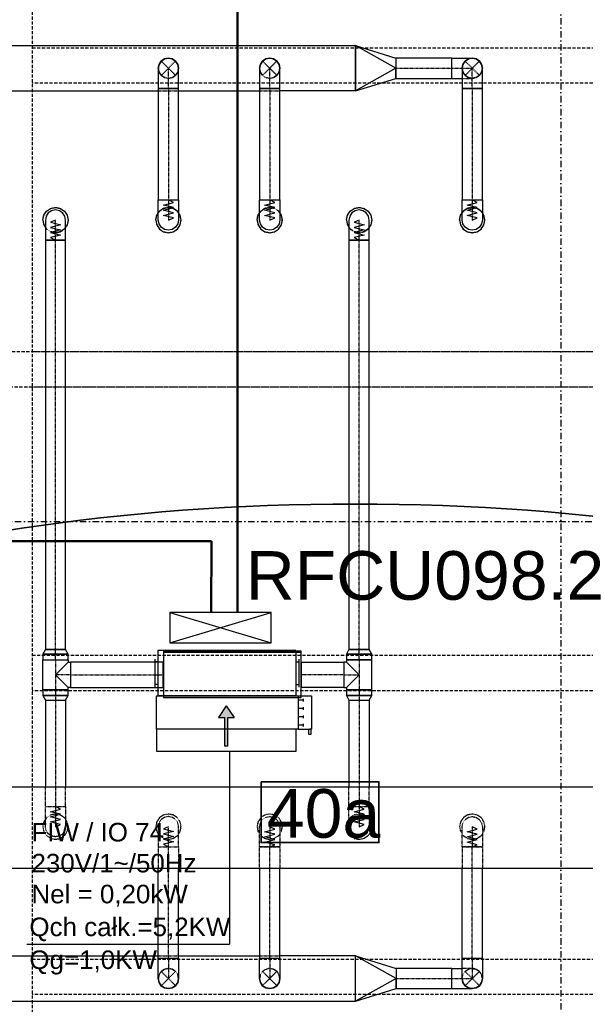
# Model space of a CAD drawing. Header units: centimetres. Extents: x -10729 to 144862, y -4437 to 43656.
# Tile 85 of 148: x 7526 to 8084, y 9923 to 10896. Entities that reach past the tile are written whole.
import ezdxf

# ---------------------------------------------------------------- set-up
doc = ezdxf.new("R2010")
doc.units = ezdxf.units.CM
doc.header["$LTSCALE"] = 0.1
for name, pattern in [('CADVENT_CENTERLINE', [9.9, 7.4, -1, 0.5, -1]), ('CADVENT_HIDDEN', [0.8, 0.25, -0.55]), ('Kondygnacja  -0_5$0$HIDDEN', [9.525, 6.35, -3.175]), ('Kondygnacja  -0_5$0$HIDDEN2', [4.7625, 3.175, -1.5875]), ('Osie rzutów$0$DASHDOT2', [12.7, 6.35, -3.175, 0, -3.175])]:
    doc.linetypes.add(name, pattern=pattern)
for name, color, linetype, lineweight in [('AU opis', 7, 'Continuous', 35), ('AU Sieć LON', 1, 'Continuous', 50), ('AU Strefa obsługiwana', 90, 'Continuous', 35), ('bgde_urządzenia', 3, 'Continuous', 30)]:
    doc.layers.add(name, color=color, linetype=linetype, lineweight=lineweight)
for name, color, linetype in [('AU Szafki Klimakonwektorów', 183, 'Continuous'), ('bgde-nawiewCEN', 7, 'Continuous'), ('bgde-nawiewDETAILS', 1, 'Continuous'), ('bgde-nawiewEXP', 1, 'Continuous'), ('bgde-nawiewHIDDEN', 1, 'Continuous'), ('bgde_opis urządzen', 6, 'Continuous'), ('Kondygnacja  -0_5$0$ARCH_KONSTR_POWYŻEJ RZUTU', 8, 'Kondygnacja  -0_5$0$HIDDEN'), ('Kondygnacja  -0_5$0$ARCH_KONSTR_POWYŻEJ RZUTU_IST', 8, 'Kondygnacja  -0_5$0$HIDDEN2'), ('Osie rzutów$0$ARCH_INFO_OSIE_IST', 8, 'Osie rzutów$0$DASHDOT2'), ('Osie rzutów$0$ARCH_INFO_OSIE_OPISY_IST', 8, 'Continuous')]:
    doc.layers.add(name, color=color, linetype=linetype)
doc.styles.add('Arial', font='ARIAL.TTF')

# ---------------------------------------------------------------- blocks, each defined once
blk = doc.blocks.new('Osie rzutów')
at = {"layer": 'Osie rzutów$0$ARCH_INFO_OSIE_IST', "ltscale": 10}
for p, q in [((8060, 12510), (8060, 4623.26)), ((4436.04, 10400), (13655, 10400))]:
    blk.add_line(p, q, dxfattribs=at)
blk = doc.blocks.new('Kondygnacja  -0_5$0$konstrukcja istniejąca -0.5')
at = {"layer": 'Kondygnacja  -0_5$0$ARCH_KONSTR_POWYŻEJ RZUTU_IST', "ltscale": 10}
for points in [[(7538, 10975), (7538, 9825)], [(7355.93, 10567.89), (8399.93, 10567.89)], [(7538, 10567.89), (8582, 10567.89)], [(8399.93, 10532.89), (7355.93, 10532.89)], [(8582, 10532.89), (7538, 10532.89)], [(7538, 10267.89), (8582, 10267.89)], [(8582, 10232.89), (7538, 10232.89)], [(7538, 9967.89), (8582, 9967.89)], [(8582, 9932.89), (7538, 9932.89)]]:
    blk.add_lwpolyline(points, dxfattribs=at)
at = {"layer": 'Kondygnacja  -0_5$0$ARCH_KONSTR_POWYŻEJ RZUTU_IST', "ltscale": 10, "elevation": 0}
for points in [[(7538, 10867.89), (8582, 10867.89)], [(8582, 10832.89), (7538, 10832.89)]]:
    blk.add_lwpolyline(points, dxfattribs=at)

msp = doc.modelspace()

# ---------------------------------------------------------------- hatches: boundary and pattern name
at = {"layer": 'bgde_urządzenia'}
h = msp.add_hatch(color=256, dxfattribs=at)
h.paths.add_polyline_path([(7731.042, 10194.803), (7728.042, 10194.803), (7728.042, 10206.468), (7721.852, 10206.468), (7729.542, 10217.896), (7737.232, 10206.468), (7731.042, 10206.468)])
h.paths.add_polyline_path([(7731.042, 10178.135), (7728.042, 10178.135), (7728.042, 10194.803), (7731.042, 10194.803)])

# ---------------------------------------------------------------- linework, layer by layer
at = {"layer": 'AU opis'}
msp.add_lwpolyline([(7763.935, 10142.954), (7880.324, 10142.954), (7880.324, 10082.946), (7763.935, 10082.946)], close=True, dxfattribs=at)
at = {"layer": 'AU Sieć LON', "color": 1}
for p, q in [((7740.624, 10310.819), (7740.624, 11476.252)), ((7714.838, 10380.655), (6526.574, 10380.655)), ((7714.838, 10380.655), (7714.815, 10310.322))]:
    msp.add_line(p, q, dxfattribs=at)
at = {"layer": 'AU Strefa obsługiwana'}
msp.add_ellipse((7856.68, 10113.947), major_axis=(845.197, 0), ratio=0.3589101, dxfattribs=at)
at = {"layer": 'AU Szafki Klimakonwektorów'}
for p, q in [((7773.823, 10310.301), (7673.823, 10310.301)), ((7673.823, 10310.301), (7673.823, 10280.301)), ((7673.823, 10280.301), (7773.823, 10310.301)), ((7673.823, 10310.301), (7773.823, 10280.301)), ((7773.823, 10310.301), (7673.823, 10310.301)), ((7673.823, 10310.301), (7673.823, 10280.301)), ((7673.823, 10280.301), (7773.823, 10310.301)), ((7673.823, 10310.301), (7773.823, 10280.301)), ((7773.823, 10280.301), (7773.823, 10310.301)), ((7773.823, 10280.301), (7773.823, 10310.301)), ((7673.823, 10280.301), (7773.823, 10280.301)), ((7673.823, 10280.301), (7773.823, 10280.301))]:
    msp.add_line(p, q, dxfattribs=at)
at = {"layer": 'bgde-nawiewCEN', "linetype": 'CADVENT_CENTERLINE', "ltscale": 0.06}
for p, q in [((7672.463, 10827.809), (7672.463, 10847.809)), ((7772.463, 10827.809), (7772.463, 10847.809)), ((7897.162, 10847.809), (7952.463, 10847.809)), ((7952.463, 10847.809), (7972.463, 10847.809)), ((7972.463, 10827.809), (7972.463, 10847.809)), ((7672.463, 10827.809), (7672.463, 10717.811)), ((7772.463, 10827.809), (7772.463, 10717.811)), ((7972.463, 10827.809), (7972.463, 10717.811)), ((7672.463, 10717.811), (7672.463, 10715.942)), ((7772.463, 10717.811), (7772.463, 10715.942)), ((7972.463, 10717.811), (7972.463, 10715.942)), ((7672.463, 10715.942), (7672.463, 10710.831)), ((7672.463, 10710.831), (7672.463, 10708.051)), ((7772.463, 10715.942), (7772.463, 10710.831)), ((7772.463, 10710.831), (7772.463, 10708.051)), ((7972.463, 10715.942), (7972.463, 10710.831)), ((7972.463, 10710.831), (7972.463, 10708.051)), ((7672.463, 10708.051), (7672.463, 10705.699)), ((7672.463, 10705.699), (7672.463, 10703.737)), ((7672.463, 10703.737), (7672.463, 10702.131)), ((7672.463, 10702.131), (7672.463, 10700.846)), ((7672.463, 10700.846), (7672.463, 10699.844)), ((7672.463, 10699.844), (7672.463, 10699.091)), ((7672.463, 10699.091), (7672.463, 10698.552)), ((7672.463, 10698.552), (7672.463, 10698.191)), ((7772.463, 10708.051), (7772.463, 10705.699)), ((7772.463, 10705.699), (7772.463, 10703.737)), ((7772.463, 10703.737), (7772.463, 10702.131)), ((7772.463, 10702.131), (7772.463, 10700.846)), ((7772.463, 10700.846), (7772.463, 10699.844)), ((7772.463, 10699.844), (7772.463, 10699.091)), ((7772.463, 10699.091), (7772.463, 10698.552)), ((7772.463, 10698.552), (7772.463, 10698.191)), ((7972.463, 10708.051), (7972.463, 10705.699)), ((7972.463, 10705.699), (7972.463, 10703.737)), ((7972.463, 10703.737), (7972.463, 10702.131)), ((7972.463, 10702.131), (7972.463, 10700.846)), ((7972.463, 10700.846), (7972.463, 10699.844)), ((7972.463, 10699.844), (7972.463, 10699.091)), ((7972.463, 10699.091), (7972.463, 10698.552)), ((7972.463, 10698.552), (7972.463, 10698.191)), ((7560.918, 10697.764), (7560.918, 10697.811)), ((7560.918, 10697.651), (7560.918, 10697.764)), ((7560.918, 10697.432), (7560.918, 10697.651)), ((7560.918, 10697.071), (7560.918, 10697.432)), ((7560.918, 10696.531), (7560.918, 10697.071)), ((7560.918, 10695.779), (7560.918, 10696.531)), ((7560.918, 10694.777), (7560.918, 10695.779)), ((7560.918, 10693.491), (7560.918, 10694.777)), ((7560.918, 10691.886), (7560.918, 10693.491)), ((7560.918, 10689.924), (7560.918, 10691.886)), ((7560.918, 10687.571), (7560.918, 10689.924)), ((7672.463, 10698.191), (7672.463, 10697.971)), ((7672.463, 10697.971), (7672.463, 10697.859)), ((7672.463, 10697.859), (7672.463, 10697.811)), ((7772.463, 10698.191), (7772.463, 10697.971)), ((7772.463, 10697.971), (7772.463, 10697.859)), ((7772.463, 10697.859), (7772.463, 10697.811)), ((7860.744, 10697.764), (7860.744, 10697.811)), ((7860.744, 10697.651), (7860.744, 10697.764)), ((7860.744, 10697.432), (7860.744, 10697.651)), ((7860.744, 10697.071), (7860.744, 10697.432)), ((7860.744, 10696.531), (7860.744, 10697.071)), ((7860.744, 10695.779), (7860.744, 10696.531)), ((7860.744, 10694.777), (7860.744, 10695.779)), ((7860.744, 10693.491), (7860.744, 10694.777)), ((7860.744, 10691.886), (7860.744, 10693.491)), ((7860.744, 10689.924), (7860.744, 10691.886)), ((7860.744, 10687.571), (7860.744, 10689.924)), ((7972.463, 10698.191), (7972.463, 10697.971)), ((7972.463, 10697.971), (7972.463, 10697.859)), ((7972.463, 10697.859), (7972.463, 10697.811)), ((7560.918, 10684.792), (7560.918, 10687.571)), ((7560.918, 10679.681), (7560.918, 10684.792)), ((7560.918, 10677.811), (7560.918, 10679.681)), ((7860.744, 10684.792), (7860.744, 10687.571)), ((7860.744, 10679.681), (7860.744, 10684.792)), ((7860.744, 10677.811), (7860.744, 10679.681)), ((7560.918, 10273.712), (7560.918, 10677.811)), ((7860.744, 10273.712), (7860.744, 10677.811)), ((7560.918, 10263.412), (7560.918, 10273.712)), ((7860.744, 10263.412), (7860.744, 10273.712)), ((7560.918, 10263.412), (7560.918, 10248.612)), ((7860.744, 10263.412), (7860.744, 10248.612)), ((7560.918, 10248.612), (7560.918, 10233.812)), ((7575.918, 10248.612), (7560.918, 10248.612)), ((7575.918, 10248.612), (7667.193, 10248.612)), ((7667.593, 10248.612), (7667.193, 10248.612)), ((7803.593, 10248.612), (7803.993, 10248.612)), ((7845.744, 10248.612), (7803.993, 10248.612)), ((7845.744, 10248.612), (7860.744, 10248.612)), ((7860.744, 10248.612), (7860.744, 10233.812)), ((7560.918, 10233.812), (7560.918, 10223.512)), ((7860.744, 10233.812), (7860.744, 10223.512)), ((7560.918, 10223.512), (7560.918, 10118.603)), ((7860.744, 10223.512), (7860.744, 10118.603)), ((7560.918, 10118.603), (7560.918, 10116.734)), ((7560.918, 10116.734), (7560.918, 10111.623)), ((7860.744, 10118.603), (7860.744, 10116.734)), ((7860.744, 10116.734), (7860.744, 10111.623)), ((7560.918, 10111.623), (7560.918, 10108.843)), ((7560.918, 10108.843), (7560.918, 10106.491)), ((7560.918, 10106.491), (7560.918, 10104.529)), ((7860.744, 10111.623), (7860.744, 10108.843)), ((7860.744, 10108.843), (7860.744, 10106.491)), ((7860.744, 10106.491), (7860.744, 10104.529)), ((7560.918, 10104.529), (7560.918, 10102.923)), ((7560.918, 10102.923), (7560.918, 10101.637)), ((7560.918, 10101.637), (7560.918, 10100.636)), ((7560.918, 10100.636), (7560.918, 10099.883)), ((7560.918, 10099.883), (7560.918, 10099.344)), ((7560.918, 10099.344), (7560.918, 10098.983)), ((7560.918, 10098.983), (7560.918, 10098.763)), ((7560.918, 10098.763), (7560.918, 10098.651)), ((7560.918, 10098.651), (7560.918, 10098.603)), ((7672.463, 10098.556), (7672.463, 10098.603)), ((7672.463, 10098.443), (7672.463, 10098.556)), ((7672.463, 10098.224), (7672.463, 10098.443)), ((7672.463, 10097.863), (7672.463, 10098.224)), ((7672.463, 10097.323), (7672.463, 10097.863)), ((7672.463, 10096.571), (7672.463, 10097.323)), ((7672.463, 10095.569), (7672.463, 10096.571)), ((7672.463, 10094.283), (7672.463, 10095.569)), ((7772.463, 10098.603), (7772.463, 10098.556)), ((7772.463, 10098.556), (7772.463, 10098.443)), ((7772.463, 10098.443), (7772.463, 10098.224)), ((7772.463, 10098.224), (7772.463, 10097.863)), ((7772.463, 10097.863), (7772.463, 10097.323)), ((7772.463, 10097.323), (7772.463, 10096.571)), ((7772.463, 10096.571), (7772.463, 10095.569)), ((7772.463, 10095.569), (7772.463, 10094.283)), ((7860.744, 10104.529), (7860.744, 10102.923)), ((7860.744, 10102.923), (7860.744, 10101.637)), ((7860.744, 10101.637), (7860.744, 10100.636)), ((7860.744, 10100.636), (7860.744, 10099.883)), ((7860.744, 10099.883), (7860.744, 10099.344)), ((7860.744, 10099.344), (7860.744, 10098.983)), ((7860.744, 10098.983), (7860.744, 10098.763)), ((7860.744, 10098.763), (7860.744, 10098.651)), ((7860.744, 10098.651), (7860.744, 10098.603)), ((7972.463, 10098.603), (7972.463, 10098.556)), ((7972.463, 10098.556), (7972.463, 10098.443)), ((7972.463, 10098.443), (7972.463, 10098.224)), ((7972.463, 10098.224), (7972.463, 10097.863)), ((7972.463, 10097.863), (7972.463, 10097.323)), ((7972.463, 10097.323), (7972.463, 10096.571)), ((7972.463, 10096.571), (7972.463, 10095.569)), ((7972.463, 10095.569), (7972.463, 10094.283)), ((7672.463, 10092.677), (7672.463, 10094.283)), ((7672.463, 10090.716), (7672.463, 10092.677)), ((7672.463, 10088.363), (7672.463, 10090.716)), ((7672.463, 10085.584), (7672.463, 10088.363)), ((7772.463, 10094.283), (7772.463, 10092.677)), ((7772.463, 10092.677), (7772.463, 10090.716)), ((7772.463, 10090.716), (7772.463, 10088.363)), ((7772.463, 10088.363), (7772.463, 10085.584)), ((7972.463, 10094.283), (7972.463, 10092.677)), ((7972.463, 10092.677), (7972.463, 10090.716)), ((7972.463, 10090.716), (7972.463, 10088.363)), ((7972.463, 10088.363), (7972.463, 10085.584)), ((7672.463, 10080.473), (7672.463, 10085.584)), ((7672.463, 10078.603), (7672.463, 10080.473)), ((7672.463, 9968.612), (7672.463, 10078.603)), ((7772.463, 10085.584), (7772.463, 10080.473)), ((7772.463, 10080.473), (7772.463, 10078.603)), ((7772.463, 9968.612), (7772.463, 10078.603)), ((7972.463, 10085.584), (7972.463, 10080.473)), ((7972.463, 10080.473), (7972.463, 10078.603)), ((7972.463, 9968.612), (7972.463, 10078.603)), ((7672.463, 9968.612), (7672.463, 9948.612)), ((7772.463, 9968.612), (7772.463, 9948.612)), ((7972.463, 9968.612), (7972.463, 9948.612)), ((7897.21, 9948.612), (7952.463, 9948.612)), ((7952.463, 9948.612), (7972.463, 9948.612))]:
    msp.add_line(p, q, dxfattribs=at)
at = {"layer": 'bgde-nawiewDETAILS', "linetype": 'CADVENT_HIDDEN'}
for p, q in [((7665.392, 10840.738), (7679.534, 10854.88)), ((7665.392, 10854.88), (7679.534, 10840.738)), ((7765.392, 10840.738), (7779.534, 10854.88)), ((7765.392, 10854.88), (7779.534, 10840.738)), ((7965.392, 10840.738), (7979.534, 10854.88)), ((7965.392, 10854.88), (7979.534, 10840.738)), ((7665.392, 9941.541), (7679.534, 9955.683)), ((7665.392, 9955.683), (7679.534, 9941.541)), ((7765.392, 9941.541), (7779.534, 9955.683)), ((7765.392, 9955.683), (7779.534, 9941.541)), ((7965.392, 9941.541), (7979.534, 9955.683)), ((7965.392, 9955.683), (7979.534, 9941.541))]:
    msp.add_line(p, q, dxfattribs=at)
at = {"layer": 'bgde-nawiewEXP', "linetype": 'Continuous'}
for points in [[(6895.049, 10825.309), (6895.049, 10870.309), (7857.162, 10870.309), (7897.162, 10857.809), (7897.162, 10847.809), (7857.162, 10870.309), (7857.162, 10825.309), (7897.162, 10837.809), (7897.162, 10847.809), (7857.162, 10825.309), (7782.463, 10825.309)], [(7857.162, 10825.309), (7857.162, 10870.309)], [(7952.463, 10837.809), (7952.463, 10857.809), (7972.463, 10857.809), (7968.637, 10857.048), (7965.392, 10854.88), (7963.225, 10851.636), (7962.463, 10847.809), (7963.225, 10851.636), (7965.392, 10854.88), (7968.637, 10857.048), (7972.463, 10857.809), (7976.29, 10857.048), (7979.534, 10854.88), (7981.702, 10851.636), (7982.463, 10847.809), (7981.702, 10851.636), (7979.534, 10854.88), (7976.29, 10857.048), (7972.463, 10857.809), (7968.637, 10857.048), (7965.392, 10854.88), (7963.225, 10851.636), (7962.463, 10847.809), (7962.463, 10827.809), (7982.463, 10827.809), (7982.463, 10847.809), (7981.702, 10851.636), (7979.534, 10854.88), (7976.29, 10857.048), (7972.463, 10857.809)], [(7952.463, 10837.809), (7962.463, 10837.809)], [(7510.666, 10825.309), (7662.463, 10825.309)], [(7682.463, 10825.309), (7762.463, 10825.309)], [(7548.418, 10697.811), (7549.369, 10702.595), (7552.079, 10706.65), (7556.134, 10709.36), (7560.918, 10710.311), (7565.701, 10709.36), (7569.756, 10706.65), (7572.466, 10702.595), (7573.418, 10697.811), (7572.466, 10693.028), (7570.918, 10690.71)], [(7848.244, 10697.811), (7849.195, 10702.595), (7851.905, 10706.65), (7855.96, 10709.36), (7860.744, 10710.311), (7865.527, 10709.36), (7869.583, 10706.65), (7872.292, 10702.595), (7873.244, 10697.811), (7872.292, 10693.028), (7870.744, 10690.71)], [(7659.963, 10697.811), (7660.915, 10693.028), (7663.625, 10688.973), (7667.68, 10686.263), (7672.463, 10685.311), (7677.247, 10686.263), (7681.302, 10688.973), (7684.012, 10693.028), (7684.963, 10697.811), (7684.012, 10702.595), (7682.463, 10704.913)], [(7659.963, 10697.811), (7660.915, 10702.595), (7662.463, 10704.913)], [(7759.963, 10697.811), (7760.915, 10693.028), (7763.625, 10688.973), (7767.68, 10686.263), (7772.463, 10685.311), (7777.247, 10686.263), (7781.302, 10688.973), (7784.012, 10693.028), (7784.963, 10697.811), (7784.012, 10702.595), (7782.463, 10704.913)], [(7759.963, 10697.811), (7760.915, 10702.595), (7762.463, 10704.913)], [(7959.963, 10697.811), (7960.915, 10693.028), (7963.625, 10688.973), (7967.68, 10686.263), (7972.463, 10685.311), (7977.247, 10686.263), (7981.302, 10688.973), (7984.012, 10693.028), (7984.963, 10697.811), (7984.012, 10702.595), (7982.463, 10704.913)], [(7959.963, 10697.811), (7960.915, 10702.595), (7962.463, 10704.913)], [(7548.418, 10697.811), (7549.369, 10693.028), (7550.918, 10690.71)], [(7848.244, 10697.811), (7849.195, 10693.028), (7850.744, 10690.71)], [(7548.418, 10233.812), (7548.418, 10263.412), (7573.418, 10263.412), (7573.418, 10261.112)], [(7548.418, 10233.812), (7573.418, 10233.812), (7573.418, 10236.112), (7560.918, 10248.612), (7573.418, 10261.112), (7575.918, 10261.112), (7575.918, 10236.112), (7573.418, 10236.112)], [(7667.193, 10236.112), (7667.193, 10261.112), (7667.593, 10261.112)], [(7803.593, 10236.112), (7803.993, 10236.112), (7803.993, 10261.112), (7803.593, 10261.112)], [(7848.244, 10236.112), (7860.744, 10248.612), (7848.244, 10261.112)], [(7667.193, 10236.112), (7667.593, 10236.112)], [(7550.918, 10223.512), (7550.918, 10137.759)], [(7550.918, 10223.512), (7570.918, 10223.512), (7570.918, 10137.759)], [(7850.744, 10223.512), (7850.744, 10137.759)], [(7850.744, 10223.512), (7870.744, 10223.512), (7870.744, 10137.759)], [(7662.463, 9968.612), (7682.463, 9968.612), (7682.463, 10057.759)], [(7662.463, 9968.612), (7662.463, 10057.759)], [(7762.463, 10057.759), (7762.463, 9968.612), (7782.463, 9968.612), (7782.463, 10057.759)], [(7962.463, 9968.612), (7982.463, 9968.612), (7982.463, 10057.759)], [(7962.463, 9968.612), (7962.463, 10057.759)], [(6751.71, 9926.112), (7857.21, 9926.112), (7857.21, 9971.112), (7782.463, 9971.112)], [(7515.902, 9971.112), (7662.463, 9971.112)], [(7682.463, 9971.112), (7762.463, 9971.112)], [(7857.21, 9926.112), (7857.21, 9971.112), (7897.21, 9958.612), (7897.21, 9948.612), (7857.21, 9971.112)], [(7952.463, 9938.612), (7972.463, 9938.612), (7968.637, 9939.373), (7965.392, 9941.541), (7963.225, 9944.785), (7962.463, 9948.612), (7962.463, 9968.612), (7982.463, 9968.612), (7982.463, 9948.612), (7981.702, 9944.785), (7979.534, 9941.541), (7976.29, 9939.373), (7972.463, 9938.612), (7968.637, 9939.373), (7965.392, 9941.541), (7963.225, 9944.785), (7962.463, 9948.612), (7963.225, 9944.785), (7965.392, 9941.541), (7968.637, 9939.373), (7972.463, 9938.612), (7976.29, 9939.373), (7979.534, 9941.541), (7981.702, 9944.785), (7982.463, 9948.612), (7981.702, 9944.785), (7979.534, 9941.541), (7976.29, 9939.373), (7972.463, 9938.612)], [(7952.463, 9938.612), (7952.463, 9958.612), (7962.463, 9958.612)]]:
    msp.add_lwpolyline(points, dxfattribs=at)
for points in [[(7662.463, 10827.809), (7682.463, 10827.809), (7682.463, 10847.809), (7681.702, 10851.636), (7679.534, 10854.88), (7676.29, 10857.048), (7672.463, 10857.809), (7668.637, 10857.048), (7665.392, 10854.88), (7663.225, 10851.636), (7662.463, 10847.809), (7663.225, 10851.636), (7665.392, 10854.88), (7668.637, 10857.048), (7672.463, 10857.809), (7676.29, 10857.048), (7679.534, 10854.88), (7681.702, 10851.636), (7682.463, 10847.809), (7681.702, 10851.636), (7679.534, 10854.88), (7676.29, 10857.048), (7672.463, 10857.809), (7668.637, 10857.048), (7665.392, 10854.88), (7663.225, 10851.636), (7662.463, 10847.809), (7662.463, 10831.711)], [(7762.463, 10827.809), (7782.463, 10827.809), (7782.463, 10847.809), (7781.702, 10851.636), (7779.534, 10854.88), (7776.29, 10857.048), (7772.463, 10857.809), (7768.637, 10857.048), (7765.392, 10854.88), (7763.225, 10851.636), (7762.463, 10847.809), (7763.225, 10851.636), (7765.392, 10854.88), (7768.637, 10857.048), (7772.463, 10857.809), (7776.29, 10857.048), (7779.534, 10854.88), (7781.702, 10851.636), (7782.463, 10847.809), (7781.702, 10851.636), (7779.534, 10854.88), (7776.29, 10857.048), (7772.463, 10857.809), (7768.637, 10857.048), (7765.392, 10854.88), (7763.225, 10851.636), (7762.463, 10847.809), (7762.463, 10831.711)], [(7897.162, 10837.809), (7952.463, 10837.809), (7952.463, 10857.809), (7897.162, 10857.809), (7897.162, 10838.57)], [(7662.463, 10717.811), (7682.463, 10717.811), (7682.463, 10827.809), (7662.463, 10827.809)], [(7762.463, 10717.811), (7782.463, 10717.811), (7782.463, 10827.809), (7762.463, 10827.809)], [(7962.463, 10827.809), (7962.463, 10717.811), (7982.463, 10717.811), (7982.463, 10827.809), (7963.225, 10827.809)], [(7662.463, 10700.846), (7662.463, 10717.811), (7682.463, 10717.811), (7682.463, 10697.811), (7681.702, 10693.985), (7679.534, 10690.74), (7676.29, 10688.573), (7672.463, 10687.811), (7668.637, 10688.573), (7665.392, 10690.74), (7663.225, 10693.985), (7662.463, 10697.811), (7662.463, 10699.844)], [(7762.463, 10710.831), (7762.463, 10717.811), (7782.463, 10717.811), (7782.463, 10697.811), (7781.702, 10693.985), (7779.534, 10690.74), (7776.29, 10688.573), (7772.463, 10687.811), (7768.637, 10688.573), (7765.392, 10690.74), (7763.225, 10693.985), (7762.463, 10697.811), (7762.463, 10708.051)], [(7962.463, 10708.051), (7962.463, 10717.811), (7982.463, 10717.811), (7982.463, 10697.811), (7981.702, 10693.985), (7979.534, 10690.74), (7976.29, 10688.573), (7972.463, 10687.811), (7968.637, 10688.573), (7965.392, 10690.74), (7963.225, 10693.985), (7962.463, 10697.811), (7962.463, 10705.699)], [(7550.918, 10694.777), (7550.918, 10677.811), (7570.918, 10677.811), (7570.918, 10697.811), (7570.156, 10701.638), (7567.989, 10704.883), (7564.744, 10707.05), (7560.918, 10707.811), (7557.091, 10707.05), (7553.847, 10704.883), (7551.679, 10701.638), (7550.918, 10697.811), (7550.918, 10695.779)], [(7850.744, 10695.779), (7850.744, 10677.811), (7870.744, 10677.811), (7870.744, 10697.811), (7869.983, 10701.638), (7867.815, 10704.883), (7864.571, 10707.05), (7860.744, 10707.811), (7856.917, 10707.05), (7853.673, 10704.883), (7851.505, 10701.638), (7850.744, 10697.811), (7850.744, 10696.531)], [(7550.918, 10273.712), (7570.918, 10273.712), (7570.918, 10677.811), (7550.918, 10677.811)], [(7850.744, 10273.712), (7870.744, 10273.712), (7870.744, 10677.811), (7850.744, 10677.811)], [(7548.418, 10268.896), (7573.418, 10268.896), (7570.918, 10273.712), (7550.918, 10273.712)], [(7667.593, 10271.112), (7803.593, 10271.112), (7803.593, 10272.112), (7667.593, 10272.112)], [(7667.593, 10226.112), (7803.593, 10226.112), (7803.593, 10271.112), (7667.593, 10271.112)], [(7848.244, 10268.896), (7873.244, 10268.896), (7870.744, 10273.712), (7850.744, 10273.712)], [(7548.418, 10263.412), (7573.418, 10263.412), (7573.418, 10268.896), (7548.418, 10268.896)], [(7575.918, 10236.112), (7667.193, 10236.112), (7667.193, 10261.112), (7575.918, 10261.112), (7575.918, 10237.064)], [(7803.993, 10236.112), (7803.993, 10261.112), (7845.744, 10261.112), (7845.744, 10236.112)], [(7845.744, 10236.112), (7848.244, 10236.112), (7848.244, 10233.812), (7873.244, 10233.812), (7873.244, 10263.412), (7848.244, 10263.412), (7848.244, 10261.112), (7845.744, 10261.112), (7845.744, 10237.064)], [(7848.244, 10263.412), (7873.244, 10263.412), (7873.244, 10268.896), (7848.244, 10268.896)], [(7548.418, 10228.328), (7573.418, 10228.328), (7573.418, 10233.812), (7548.418, 10233.812)], [(7848.244, 10228.328), (7873.244, 10228.328), (7873.244, 10233.812), (7848.244, 10233.812)], [(7548.418, 10228.328), (7550.918, 10223.512), (7570.918, 10223.512), (7573.418, 10228.328), (7549.369, 10228.328)], [(7848.244, 10228.328), (7850.744, 10223.512), (7870.744, 10223.512), (7873.244, 10228.328), (7849.195, 10228.328)], [(7011.585, 10057.759), (11187.437, 10057.759), (11187.437, 10137.759), (7011.585, 10137.759), (7011.585, 10097.759)], [(7662.463, 9948.612), (7662.463, 9968.612), (7682.463, 9968.612), (7682.463, 9948.612), (7681.702, 9944.785), (7679.534, 9941.541), (7676.29, 9939.373), (7672.463, 9938.612), (7668.637, 9939.373), (7665.392, 9941.541), (7663.225, 9944.785)], [(7762.463, 9948.612), (7762.463, 9968.612), (7782.463, 9968.612), (7782.463, 9948.612), (7781.702, 9944.785), (7779.534, 9941.541), (7776.29, 9939.373), (7772.463, 9938.612), (7768.637, 9939.373), (7765.392, 9941.541), (7763.225, 9944.785)], [(7897.21, 9941.541), (7897.21, 9938.612), (7952.463, 9938.612), (7952.463, 9958.612), (7897.21, 9958.612), (7897.21, 9944.785)], [(7662.463, 9948.612), (7663.225, 9944.785), (7665.392, 9941.541), (7668.637, 9939.373), (7672.463, 9938.612), (7676.29, 9939.373), (7679.534, 9941.541), (7681.702, 9944.785), (7682.463, 9948.612), (7681.702, 9944.785), (7679.534, 9941.541), (7676.29, 9939.373), (7672.463, 9938.612), (7668.637, 9939.373), (7665.392, 9941.541), (7663.225, 9944.785)], [(7762.463, 9948.612), (7763.225, 9944.785), (7765.392, 9941.541), (7768.637, 9939.373), (7772.463, 9938.612), (7776.29, 9939.373), (7779.534, 9941.541), (7781.702, 9944.785), (7782.463, 9948.612), (7781.702, 9944.785), (7779.534, 9941.541), (7776.29, 9939.373), (7772.463, 9938.612), (7768.637, 9939.373), (7765.392, 9941.541), (7763.225, 9944.785)], [(7857.21, 9926.112), (7897.21, 9938.612), (7897.21, 9948.612)]]:
    msp.add_lwpolyline(points, close=True, dxfattribs=at)
at = {"layer": 'bgde-nawiewEXP'}
for points in [[(7672.463, 10697.811), (7677.463, 10699.941), (7667.463, 10702.477), (7677.463, 10704.999), (7667.463, 10707.528), (7677.463, 10710.081), (7667.463, 10712.617), (7677.463, 10715.163), (7672.463, 10717.811)], [(7772.463, 10697.811), (7777.463, 10699.941), (7767.463, 10702.477), (7777.463, 10704.999), (7767.463, 10707.528), (7777.463, 10710.081), (7767.463, 10712.617), (7777.463, 10715.163), (7772.463, 10717.811)], [(7972.463, 10697.811), (7977.463, 10699.941), (7967.463, 10702.477), (7977.463, 10704.999), (7967.463, 10707.528), (7977.463, 10710.081), (7967.463, 10712.617), (7977.463, 10715.163), (7972.463, 10717.811)], [(7560.918, 10697.811), (7555.918, 10695.682), (7565.918, 10693.146), (7555.918, 10690.623), (7565.918, 10688.095), (7555.918, 10685.542), (7565.918, 10683.006), (7555.918, 10680.46), (7560.918, 10677.811)], [(7860.744, 10697.811), (7855.744, 10695.682), (7865.744, 10693.146), (7855.744, 10690.623), (7865.744, 10688.095), (7855.744, 10685.542), (7865.744, 10683.006), (7855.744, 10680.46), (7860.744, 10677.811)]]:
    msp.add_lwpolyline(points, dxfattribs=at)
at = {"layer": 'bgde-nawiewHIDDEN', "linetype": 'CADVENT_HIDDEN'}
for points in [[(7662.463, 10847.809), (7663.225, 10843.982), (7665.392, 10840.738), (7668.637, 10838.57), (7672.463, 10837.809), (7676.29, 10838.57), (7679.534, 10840.738), (7681.702, 10843.982), (7682.463, 10847.809), (7681.702, 10843.982), (7679.534, 10840.738), (7676.29, 10838.57), (7672.463, 10837.809), (7668.637, 10838.57), (7665.392, 10840.738), (7663.225, 10843.982)], [(7762.463, 10847.809), (7763.225, 10843.982), (7765.392, 10840.738), (7768.637, 10838.57), (7772.463, 10837.809), (7776.29, 10838.57), (7779.534, 10840.738), (7781.702, 10843.982), (7782.463, 10847.809), (7781.702, 10843.982), (7779.534, 10840.738), (7776.29, 10838.57), (7772.463, 10837.809), (7768.637, 10838.57), (7765.392, 10840.738), (7763.225, 10843.982)], [(7550.918, 10099.883), (7550.918, 10118.603), (7570.918, 10118.603), (7570.918, 10098.603), (7570.156, 10094.776), (7567.989, 10091.532), (7564.744, 10089.364), (7560.918, 10088.603), (7557.091, 10089.364), (7553.847, 10091.532), (7551.679, 10094.776), (7550.918, 10098.603), (7550.918, 10099.344)], [(7850.744, 10098.603), (7850.744, 10118.603), (7870.744, 10118.603), (7870.744, 10098.603), (7869.983, 10094.776), (7867.815, 10091.532), (7864.571, 10089.364), (7860.744, 10088.603), (7856.917, 10089.364), (7853.673, 10091.532), (7851.505, 10094.776)], [(7548.418, 10098.603), (7549.369, 10093.82), (7552.079, 10089.764), (7556.134, 10087.055), (7560.918, 10086.103), (7565.701, 10087.055), (7569.756, 10089.764), (7572.466, 10093.82), (7573.418, 10098.603), (7572.466, 10103.387), (7569.756, 10107.442), (7565.701, 10110.152), (7560.918, 10111.103), (7556.134, 10110.152), (7552.079, 10107.442), (7549.369, 10103.387)], [(7548.418, 10098.603), (7549.369, 10093.82), (7552.079, 10089.764), (7556.134, 10087.055), (7560.918, 10086.103), (7565.701, 10087.055), (7569.756, 10089.764), (7572.466, 10093.82), (7573.418, 10098.603), (7572.466, 10103.387), (7569.756, 10107.442), (7565.701, 10110.152), (7560.918, 10111.103), (7556.134, 10110.152), (7552.079, 10107.442), (7549.369, 10103.387)], [(7659.963, 10098.603), (7660.915, 10093.82), (7663.625, 10089.764), (7667.68, 10087.055), (7672.463, 10086.103), (7677.247, 10087.055), (7681.302, 10089.764), (7684.012, 10093.82), (7684.963, 10098.603), (7684.012, 10103.387), (7681.302, 10107.442), (7677.247, 10110.152), (7672.463, 10111.103), (7667.68, 10110.152), (7663.625, 10107.442), (7660.915, 10103.387)], [(7659.963, 10098.603), (7660.915, 10093.82), (7663.625, 10089.764), (7667.68, 10087.055), (7672.463, 10086.103), (7677.247, 10087.055), (7681.302, 10089.764), (7684.012, 10093.82), (7684.963, 10098.603), (7684.012, 10103.387), (7681.302, 10107.442), (7677.247, 10110.152), (7672.463, 10111.103), (7667.68, 10110.152), (7663.625, 10107.442), (7660.915, 10103.387)], [(7662.463, 10078.603), (7682.463, 10078.603), (7682.463, 10098.603), (7681.702, 10102.43), (7679.534, 10105.674), (7676.29, 10107.842), (7672.463, 10108.603), (7668.637, 10107.842), (7665.392, 10105.674), (7663.225, 10102.43), (7662.463, 10098.603), (7662.463, 10080.473)], [(7759.963, 10098.603), (7760.915, 10093.82), (7763.625, 10089.764), (7767.68, 10087.055), (7772.463, 10086.103), (7777.247, 10087.055), (7781.302, 10089.764), (7784.012, 10093.82), (7784.963, 10098.603), (7784.012, 10103.387), (7781.302, 10107.442), (7777.247, 10110.152), (7772.463, 10111.103), (7767.68, 10110.152), (7763.625, 10107.442), (7760.915, 10103.387)], [(7759.963, 10098.603), (7760.915, 10093.82), (7763.625, 10089.764), (7767.68, 10087.055), (7772.463, 10086.103), (7777.247, 10087.055), (7781.302, 10089.764), (7784.012, 10093.82), (7784.963, 10098.603), (7784.012, 10103.387), (7781.302, 10107.442), (7777.247, 10110.152), (7772.463, 10111.103), (7767.68, 10110.152), (7763.625, 10107.442), (7760.915, 10103.387)], [(7848.244, 10098.603), (7849.195, 10093.82), (7851.905, 10089.764), (7855.96, 10087.055), (7860.744, 10086.103), (7865.527, 10087.055), (7869.583, 10089.764), (7872.292, 10093.82), (7873.244, 10098.603), (7872.292, 10103.387), (7869.583, 10107.442), (7865.527, 10110.152), (7860.744, 10111.103), (7855.96, 10110.152), (7851.905, 10107.442), (7849.195, 10103.387)], [(7848.244, 10098.603), (7849.195, 10093.82), (7851.905, 10089.764), (7855.96, 10087.055), (7860.744, 10086.103), (7865.527, 10087.055), (7869.583, 10089.764), (7872.292, 10093.82), (7873.244, 10098.603), (7872.292, 10103.387), (7869.583, 10107.442), (7865.527, 10110.152), (7860.744, 10111.103), (7855.96, 10110.152), (7851.905, 10107.442), (7849.195, 10103.387)], [(7959.963, 10098.603), (7960.915, 10093.82), (7963.625, 10089.764), (7967.68, 10087.055), (7972.463, 10086.103), (7977.247, 10087.055), (7981.302, 10089.764), (7984.012, 10093.82), (7984.963, 10098.603), (7984.012, 10103.387), (7981.302, 10107.442), (7977.247, 10110.152), (7972.463, 10111.103), (7967.68, 10110.152), (7963.625, 10107.442), (7960.915, 10103.387)], [(7959.963, 10098.603), (7960.915, 10093.82), (7963.625, 10089.764), (7967.68, 10087.055), (7972.463, 10086.103), (7977.247, 10087.055), (7981.302, 10089.764), (7984.012, 10093.82), (7984.963, 10098.603), (7984.012, 10103.387), (7981.302, 10107.442), (7977.247, 10110.152), (7972.463, 10111.103), (7967.68, 10110.152), (7963.625, 10107.442), (7960.915, 10103.387)], [(7962.463, 10078.603), (7962.463, 10098.603), (7963.225, 10102.43), (7965.392, 10105.674), (7968.637, 10107.842), (7972.463, 10108.603), (7976.29, 10107.842), (7979.534, 10105.674), (7981.702, 10102.43), (7982.463, 10098.603), (7982.463, 10078.603), (7963.225, 10078.603)], [(7662.463, 9948.612), (7663.225, 9952.439), (7665.392, 9955.683), (7668.637, 9957.851), (7672.463, 9958.612), (7676.29, 9957.851), (7679.534, 9955.683), (7681.702, 9952.439), (7682.463, 9948.612), (7681.702, 9952.439), (7679.534, 9955.683), (7676.29, 9957.851), (7672.463, 9958.612), (7668.637, 9957.851), (7665.392, 9955.683), (7663.225, 9952.439)], [(7762.463, 9948.612), (7763.225, 9952.439), (7765.392, 9955.683), (7768.637, 9957.851), (7772.463, 9958.612), (7776.29, 9957.851), (7779.534, 9955.683), (7781.702, 9952.439), (7782.463, 9948.612), (7781.702, 9952.439), (7779.534, 9955.683), (7776.29, 9957.851), (7772.463, 9958.612), (7768.637, 9957.851), (7765.392, 9955.683), (7763.225, 9952.439)]]:
    msp.add_lwpolyline(points, close=True, dxfattribs=at)
for points in [[(7962.463, 10837.809), (7972.463, 10837.809), (7968.637, 10838.57), (7965.392, 10840.738), (7963.225, 10843.982), (7962.463, 10847.809), (7963.225, 10843.982), (7965.392, 10840.738), (7968.637, 10838.57), (7972.463, 10837.809), (7976.29, 10838.57), (7979.534, 10840.738), (7981.702, 10843.982), (7982.463, 10847.809), (7981.702, 10843.982), (7979.534, 10840.738), (7976.29, 10838.57), (7972.463, 10837.809)], [(7662.463, 10825.309), (7682.463, 10825.309)], [(7762.463, 10825.309), (7782.463, 10825.309)], [(7548.418, 10697.811), (7549.369, 10702.595), (7552.079, 10706.65), (7556.134, 10709.36), (7560.918, 10710.311), (7565.701, 10709.36), (7569.756, 10706.65), (7572.466, 10702.595), (7573.418, 10697.811), (7572.466, 10693.028), (7569.756, 10688.973), (7565.701, 10686.263), (7560.918, 10685.311), (7556.134, 10686.263), (7552.079, 10688.973), (7556.134, 10686.263), (7560.918, 10685.311), (7565.701, 10686.263), (7569.756, 10688.973), (7570.918, 10690.71)], [(7659.963, 10697.811), (7660.915, 10693.028), (7663.625, 10688.973), (7667.68, 10686.263), (7672.463, 10685.311), (7677.247, 10686.263), (7681.302, 10688.973), (7684.012, 10693.028), (7684.963, 10697.811), (7684.012, 10702.595), (7681.302, 10706.65), (7677.247, 10709.36), (7672.463, 10710.311), (7667.68, 10709.36), (7663.625, 10706.65), (7662.463, 10704.913)], [(7659.963, 10697.811), (7660.915, 10702.595), (7663.625, 10706.65), (7667.68, 10709.36), (7672.463, 10710.311), (7677.247, 10709.36), (7681.302, 10706.65), (7682.463, 10704.913)], [(7759.963, 10697.811), (7760.915, 10693.028), (7763.625, 10688.973), (7767.68, 10686.263), (7772.463, 10685.311), (7777.247, 10686.263), (7781.302, 10688.973), (7784.012, 10693.028), (7784.963, 10697.811), (7784.012, 10702.595), (7781.302, 10706.65), (7777.247, 10709.36), (7772.463, 10710.311), (7767.68, 10709.36), (7763.625, 10706.65), (7762.463, 10704.913)], [(7759.963, 10697.811), (7760.915, 10702.595), (7763.625, 10706.65), (7767.68, 10709.36), (7772.463, 10710.311), (7777.247, 10709.36), (7781.302, 10706.65), (7782.463, 10704.913)], [(7848.244, 10697.811), (7849.195, 10702.595), (7851.905, 10706.65), (7855.96, 10709.36), (7860.744, 10710.311), (7865.527, 10709.36), (7869.583, 10706.65), (7872.292, 10702.595), (7873.244, 10697.811), (7872.292, 10693.028), (7869.583, 10688.973), (7865.527, 10686.263), (7860.744, 10685.311), (7855.96, 10686.263), (7851.905, 10688.973), (7855.96, 10686.263), (7860.744, 10685.311), (7865.527, 10686.263), (7869.583, 10688.973), (7870.744, 10690.71)], [(7959.963, 10697.811), (7960.915, 10693.028), (7963.625, 10688.973), (7967.68, 10686.263), (7972.463, 10685.311), (7977.247, 10686.263), (7981.302, 10688.973), (7984.012, 10693.028), (7984.963, 10697.811), (7984.012, 10702.595), (7981.302, 10706.65), (7977.247, 10709.36), (7972.463, 10710.311), (7967.68, 10709.36), (7963.625, 10706.65), (7962.463, 10704.913)], [(7959.963, 10697.811), (7960.915, 10702.595), (7963.625, 10706.65), (7967.68, 10709.36), (7972.463, 10710.311), (7977.247, 10709.36), (7981.302, 10706.65), (7982.463, 10704.913)], [(7548.418, 10697.811), (7549.369, 10693.028), (7552.079, 10688.973), (7550.918, 10690.71)], [(7848.244, 10697.811), (7849.195, 10693.028), (7851.905, 10688.973), (7850.744, 10690.71)], [(7667.593, 10236.112), (7667.593, 10261.112)], [(7803.593, 10236.112), (7803.593, 10261.112)], [(7550.918, 10118.603), (7570.918, 10118.603), (7570.918, 10137.759)], [(7550.918, 10118.603), (7550.918, 10137.759)], [(7850.744, 10118.603), (7870.744, 10118.603), (7870.744, 10137.759)], [(7850.744, 10118.603), (7850.744, 10137.759)], [(7762.463, 10057.759), (7762.463, 10078.603), (7776.29, 10078.603), (7776.29, 10078.603), (7762.463, 10078.603), (7762.463, 10098.603), (7763.225, 10102.43), (7765.392, 10105.674), (7768.637, 10107.842), (7772.463, 10108.603), (7776.29, 10107.842), (7779.534, 10105.674), (7781.702, 10102.43), (7782.463, 10098.603), (7782.463, 10078.603), (7776.29, 10078.603), (7776.29, 10078.603), (7782.463, 10078.603), (7782.463, 10057.759)], [(7662.463, 10078.603), (7682.463, 10078.603), (7682.463, 10057.759)], [(7662.463, 10078.603), (7662.463, 10057.759)], [(7962.463, 10078.603), (7982.463, 10078.603), (7982.463, 10057.759)], [(7962.463, 10078.603), (7962.463, 10057.759)], [(7662.463, 9971.112), (7682.463, 9971.112)], [(7762.463, 9971.112), (7782.463, 9971.112)], [(7962.463, 9948.612), (7963.225, 9952.439), (7965.392, 9955.683), (7968.637, 9957.851), (7972.463, 9958.612), (7962.463, 9958.612)], [(7962.463, 9948.612), (7963.225, 9952.439), (7965.392, 9955.683), (7968.637, 9957.851), (7972.463, 9958.612), (7976.29, 9957.851), (7979.534, 9955.683), (7981.702, 9952.439), (7982.463, 9948.612), (7981.702, 9952.439), (7979.534, 9955.683), (7976.29, 9957.851), (7972.463, 9958.612)]]:
    msp.add_lwpolyline(points, dxfattribs=at)
at = {"layer": 'bgde-nawiewHIDDEN'}
for points in [[(7560.918, 10098.603), (7565.918, 10100.733), (7555.918, 10103.269), (7565.918, 10105.791), (7555.918, 10108.32), (7565.918, 10110.873), (7555.918, 10113.409), (7565.918, 10115.955), (7560.918, 10118.603)], [(7860.744, 10098.603), (7865.744, 10100.733), (7855.744, 10103.269), (7865.744, 10105.791), (7855.744, 10108.32), (7865.744, 10110.873), (7855.744, 10113.409), (7865.744, 10115.955), (7860.744, 10118.603)], [(7672.463, 10098.603), (7667.463, 10096.473), (7677.463, 10093.937), (7667.463, 10091.415), (7677.463, 10088.887), (7667.463, 10086.333), (7677.463, 10083.797), (7667.463, 10081.252), (7672.463, 10078.603)], [(7772.463, 10078.603), (7777.463, 10080.613), (7767.463, 10083.222), (7777.463, 10085.826), (7767.463, 10088.452), (7777.463, 10091.059), (7767.463, 10093.601), (7777.463, 10096.103), (7772.463, 10098.603)], [(7972.463, 10078.603), (7977.463, 10080.613), (7967.463, 10083.222), (7977.463, 10085.826), (7967.463, 10088.452), (7977.463, 10091.059), (7967.463, 10093.601), (7977.463, 10096.103), (7972.463, 10098.603)]]:
    msp.add_lwpolyline(points, dxfattribs=at)
at = {"layer": 'bgde_opis urządzen'}
for p in [(7732.691, 10172.589, 1188.109), (7532.804, 9982.521, 1188.109)]:
    msp.add_line(p, (7732.691, 9982.521, 1188.109), dxfattribs=at)
at = {"layer": 'bgde_urządzenia'}
for p, q in [((7662.142, 10272.803, 94.5), (7662.142, 10227.803, 94.5)), ((7798.142, 10272.803, 94.5), (7662.142, 10272.803, 94.5)), ((7798.142, 10272.803, 94.5), (7798.142, 10227.803, 94.5)), ((7659.142, 10264.053, 94.5), (7659.142, 10236.553, 94.5)), ((7662.142, 10261.553, 94.5), (7659.142, 10261.553, 94.5)), ((7798.142, 10261.553, 94.5), (7801.142, 10261.553, 94.5)), ((7801.142, 10264.053, 94.5), (7801.142, 10236.553, 94.5)), ((7662.142, 10239.053, 94.5), (7659.142, 10239.053, 94.5)), ((7798.142, 10239.053, 94.5), (7801.142, 10239.053, 94.5)), ((7660.642, 10194.803, 94.5), (7660.642, 10227.803, 94.5)), ((7660.642, 10227.803, 94.5), (7800.642, 10227.803, 94.5)), ((7798.142, 10227.803, 94.5), (7662.142, 10227.803, 94.5)), ((7800.642, 10227.803, 94.5), (7800.642, 10194.803, 94.5)), ((7800.642, 10227.803, 94.5), (7813.642, 10227.803, 94.5)), ((7805.842, 10223.678, 94.5), (7800.642, 10223.678, 94.5)), ((7805.842, 10222.428, 94.5), (7805.842, 10224.928, 94.5)), ((7813.642, 10227.803, 94.5), (7813.642, 10194.803, 94.5)), ((7729.542, 10217.896, 94.5), (7721.852, 10206.468, 94.5)), ((7729.542, 10217.896, 94.5), (7737.232, 10206.468, 94.5)), ((7805.842, 10215.428, 94.5), (7800.642, 10215.428, 94.5)), ((7805.842, 10214.178, 94.5), (7805.842, 10216.678, 94.5)), ((7721.852, 10206.468, 94.5), (7728.042, 10206.468, 94.5)), ((7728.042, 10178.135, 94.5), (7728.042, 10206.468, 94.5)), ((7731.042, 10178.135, 94.5), (7731.042, 10206.468, 94.5)), ((7731.042, 10206.468, 94.5), (7737.232, 10206.468, 94.5)), ((7805.842, 10207.178, 94.5), (7800.642, 10207.178, 94.5)), ((7805.842, 10205.928, 94.5), (7805.842, 10208.428, 94.5)), ((7798.442, 10194.803, 94.5), (7660.642, 10194.803, 94.5)), ((7660.642, 10194.803, 94.5), (7660.642, 10173.303, 94.5)), ((7798.442, 10173.303, 94.5), (7798.442, 10194.803, 94.5)), ((7800.642, 10194.803, 94.5), (7798.442, 10194.803, 94.5)), ((7805.842, 10198.928, 94.5), (7800.642, 10198.928, 94.5)), ((7800.642, 10194.803, 94.5), (7813.642, 10194.803, 94.5)), ((7805.842, 10197.678, 94.5), (7805.842, 10200.178, 94.5)), ((7811.142, 10189.803, 94.5), (7811.142, 10194.803, 94.5)), ((7813.642, 10194.803, 94.5), (7812.142, 10194.803, 94.5)), ((7813.142, 10194.803, 94.5), (7813.142, 10189.803, 94.5)), ((7813.142, 10189.803, 94.5), (7811.142, 10189.803, 94.5)), ((7660.642, 10173.303, 94.5), (7798.442, 10173.303, 94.5)), ((7731.042, 10178.135, 94.5), (7728.042, 10178.135, 94.5))]:
    msp.add_line(p, q, dxfattribs=at)

# ---------------------------------------------------------------- block references
at = {"layer": 'Kondygnacja  -0_5$0$ARCH_KONSTR_POWYŻEJ RZUTU'}
msp.add_blockref('Kondygnacja  -0_5$0$konstrukcja istniejąca -0.5', (0, 0), dxfattribs=at)
at = {"layer": 'Osie rzutów$0$ARCH_INFO_OSIE_OPISY_IST'}
msp.add_blockref('Osie rzutów', (0, 0), dxfattribs=at)

# ---------------------------------------------------------------- texts
at = {"layer": 'AU opis', "insert": (7769.687, 10135.718), "char_height": 48, "width": 72.77772, "attachment_point": 1, "style": 'Arial'}
msp.add_mtext('40a', dxfattribs=at)
at = {"layer": 'AU Szafki Klimakonwektorów', "insert": (7748.761, 10370.767), "char_height": 48, "width": 1074.22285, "attachment_point": 1, "style": 'Arial'}
msp.add_mtext('RFCU098.2', dxfattribs=at)
at = {"layer": 'bgde_opis urządzen', "char_height": 18.326, "width": 421.7149, "attachment_point": 1, "style": 'Arial'}
for s, insert in [('FIW / IO 74\\P230V/1~/50Hz\\PNel = 0,20kW', (7537.231, 10102.344, 2308.732)), ('Qch całk.=5,2KW', (7535.191, 10008.804, 2308.732)), ('Qg=1,0KW', (7535.191, 9976.325, 2308.732))]:
    msp.add_mtext(s, dxfattribs=dict(at, insert=insert))

doc.saveas('drawing.dxf')
